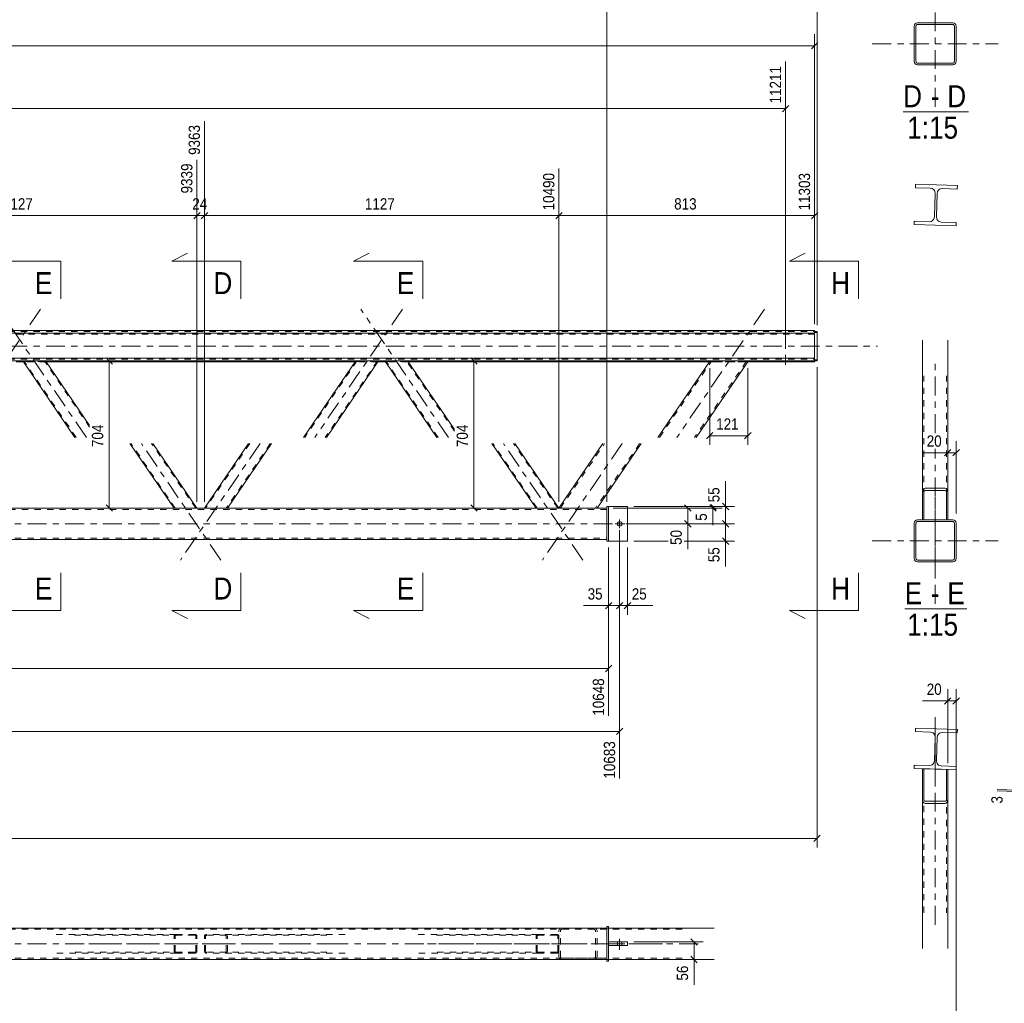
# Model space of a CAD drawing. Header units: millimetres. Extents: x 0 to 914, y 0 to 420.
# Tile 8 of 10: x 588 to 745, y 182 to 338. Entities that reach past the tile are written whole.
import ezdxf

# ---------------------------------------------------------------- set-up
doc = ezdxf.new("R2010")
doc.units = ezdxf.units.MM
for name, pattern in [('XKITLINE00', [0]), ('XKITLINE01', [4, 1, -1, 1, -1]), ('XKITLINE03', [6, 3, -1, 1, -1])]:
    doc.linetypes.add(name, pattern=pattern)
for name, color, linetype, lineweight in [('Element', 2, 'Continuous', 0), ('Inny typ obiektu', 7, 'Continuous', 0), ('Przekrój', 7, 'Continuous', 0), ('Wymiar', 4, 'Continuous', 0), ('Śruba', 3, 'Continuous', 0)]:
    doc.layers.add(name, color=color, linetype=linetype, lineweight=lineweight)
doc.styles.add('ARIAL', font='ARIAL.TTF')

msp = doc.modelspace()

# ---------------------------------------------------------------- linework, layer by layer
at = {"layer": 'Element', "linetype": 'XKITLINE03', "lineweight": 0}
for p, q in [((733.95, 324.38), (733.95, 344.38)), ((723.95, 334.38), (743.95, 334.38)), ((734.05, 308.74), (734.05, 308.74)), ((591.7, 292.18), (577.77, 271.83)), ((598.98, 271.83), (585.05, 292.18)), ((649.26, 292.18), (635.33, 271.83)), ((656.55, 271.83), (642.62, 292.18)), ((706.83, 292.18), (692.9, 271.83)), ((106.58, 286.33), (724.78, 286.33)), ((733.95, 272.5), (733.95, 284.46)), ((620.38, 252.33), (607.72, 270.83)), ((626.6, 270.83), (613.93, 252.33)), ((677.95, 252.33), (665.29, 270.83)), ((684.16, 270.83), (671.5, 252.33)), ((733.95, 250.46), (733.95, 269.98)), ((733.95, 245.38), (733.95, 265.38)), ((733.95, 260.19), (733.95, 250.46)), ((139.62, 258.08), (691.73, 258.08)), ((723.95, 255.38), (743.95, 255.38)), ((733.95, 227.34), (733.95, 193.41)), ((733.96, 217.18), (733.96, 227.34)), ((734.05, 222.29), (734.05, 222.29)), ((139.62, 191.33), (691.73, 191.33)), ((620.38, 191.33), (595.64, 191.33)), ((638.68, 191.33), (613.93, 191.33)), ((677.95, 191.33), (653.21, 191.33)), ((696.25, 191.33), (671.5, 191.33))]:
    msp.add_line(p, q, dxfattribs=at)
at = {"layer": 'Element', "linetype": 'XKITLINE00', "lineweight": 0}
for p, q in [((730.66, 337.38), (730.62, 337.18)), ((730.66, 337.38), (730.62, 337.18)), ((730.62, 331.58), (730.62, 337.18)), ((730.62, 331.58), (730.62, 337.18)), ((730.89, 337.18), (730.91, 337.28)), ((730.89, 337.18), (730.91, 337.28)), ((730.89, 331.58), (730.89, 337.18)), ((730.89, 331.58), (730.89, 337.18)), ((730.91, 337.28), (730.97, 337.37)), ((730.91, 337.28), (730.97, 337.37)), ((731.15, 337.71), (730.95, 337.67)), ((731.15, 337.71), (730.95, 337.67)), ((730.97, 337.37), (731.05, 337.43)), ((730.97, 337.37), (731.05, 337.43)), ((731.05, 337.43), (731.15, 337.45)), ((731.05, 337.43), (731.15, 337.45)), ((731.15, 337.71), (736.75, 337.71)), ((731.15, 337.71), (736.75, 337.71)), ((731.15, 337.45), (736.75, 337.45)), ((731.15, 337.45), (736.75, 337.45)), ((736.96, 337.67), (736.75, 337.71)), ((736.96, 337.67), (736.75, 337.71)), ((736.75, 337.45), (736.86, 337.43)), ((736.75, 337.45), (736.86, 337.43)), ((736.86, 337.43), (736.94, 337.37)), ((736.86, 337.43), (736.94, 337.37)), ((736.94, 337.37), (737, 337.28)), ((736.94, 337.37), (737, 337.28)), ((737, 337.28), (737.02, 337.18)), ((737, 337.28), (737.02, 337.18)), ((737.02, 331.58), (737.02, 337.18)), ((737.02, 331.58), (737.02, 337.18)), ((737.29, 337.18), (737.25, 337.38)), ((737.29, 337.18), (737.25, 337.38)), ((737.29, 331.58), (737.29, 337.18)), ((737.29, 331.58), (737.29, 337.18)), ((730.62, 331.58), (730.66, 331.38)), ((730.62, 331.58), (730.66, 331.38)), ((730.91, 331.48), (730.89, 331.58)), ((730.91, 331.48), (730.89, 331.58)), ((730.97, 331.39), (730.91, 331.48)), ((730.97, 331.39), (730.91, 331.48)), ((730.95, 331.09), (731.15, 331.05)), ((730.95, 331.09), (731.15, 331.05)), ((731.05, 331.33), (730.97, 331.39)), ((731.05, 331.33), (730.97, 331.39)), ((731.15, 331.31), (731.05, 331.33)), ((731.15, 331.31), (731.05, 331.33)), ((731.15, 331.31), (736.75, 331.31)), ((731.15, 331.31), (736.75, 331.31)), ((731.15, 331.05), (736.75, 331.05)), ((731.15, 331.05), (736.75, 331.05)), ((736.86, 331.33), (736.75, 331.31)), ((736.86, 331.33), (736.75, 331.31)), ((736.75, 331.05), (736.96, 331.09)), ((736.75, 331.05), (736.96, 331.09)), ((736.94, 331.39), (736.86, 331.33)), ((736.94, 331.39), (736.86, 331.33)), ((737, 331.48), (736.94, 331.39)), ((737, 331.48), (736.94, 331.39)), ((737.02, 331.58), (737, 331.48)), ((737.02, 331.58), (737, 331.48)), ((737.25, 331.38), (737.29, 331.58)), ((737.25, 331.38), (737.29, 331.58)), ((730.81, 311.51), (730.82, 312.05)), ((730.81, 311.51), (730.82, 312.05)), ((730.82, 312.05), (737.49, 311.84)), ((730.82, 312.05), (737.49, 311.84)), ((737.49, 311.84), (737.47, 311.3)), ((737.49, 311.84), (737.47, 311.3)), ((733.17, 311.44), (730.81, 311.51)), ((733.17, 311.44), (730.81, 311.51)), ((733.17, 311.44), (733.47, 311.37)), ((733.17, 311.44), (733.47, 311.37)), ((733.83, 306.88), (733.94, 310.61)), ((733.83, 306.88), (733.94, 310.61)), ((733.89, 310.92), (733.94, 310.61)), ((733.89, 310.92), (733.94, 310.61)), ((734.16, 306.87), (734.28, 310.6)), ((734.16, 306.87), (734.28, 310.6)), ((734.28, 310.6), (734.35, 310.91)), ((734.28, 310.6), (734.35, 310.91)), ((734.8, 311.33), (735.1, 311.38)), ((734.8, 311.33), (735.1, 311.38)), ((737.47, 311.3), (735.1, 311.38)), ((737.47, 311.3), (735.1, 311.38)), ((730.62, 305.65), (730.64, 306.18)), ((730.62, 305.65), (730.64, 306.18)), ((737.28, 305.44), (730.62, 305.65)), ((737.28, 305.44), (730.62, 305.65)), ((730.64, 306.18), (733, 306.11)), ((730.64, 306.18), (733, 306.11)), ((733.31, 306.16), (733, 306.11)), ((733.31, 306.16), (733, 306.11)), ((733.83, 306.88), (733.76, 306.58)), ((733.83, 306.88), (733.76, 306.58)), ((734.21, 306.56), (734.16, 306.87)), ((734.21, 306.56), (734.16, 306.87)), ((734.93, 306.05), (734.63, 306.12)), ((734.93, 306.05), (734.63, 306.12)), ((734.93, 306.05), (737.3, 305.97)), ((734.93, 306.05), (737.3, 305.97)), ((737.3, 305.97), (737.28, 305.44)), ((737.3, 305.97), (737.28, 305.44)), ((116.58, 288.81), (714.78, 288.81)), ((116.58, 288.41), (714.78, 288.41)), ((714.78, 288.81), (714.78, 288.41)), ((714.78, 284.16), (714.78, 288.66)), ((714.78, 288.66), (715.18, 288.66)), ((715.18, 288.66), (715.18, 284)), ((731.96, 287.3), (731.95, 263.03)), ((735.96, 287.3), (735.95, 263.02)), ((116.58, 284.41), (714.78, 284.41)), ((698.69, 284.01), (423.18, 284.01)), ((588.94, 283.85), (587.81, 283.85)), ((597.17, 271.83), (588.86, 283.97)), ((588.86, 283.97), (588.88, 283.97)), ((588.88, 283.97), (588.96, 283.97)), ((588.96, 283.97), (589.08, 283.98)), ((589.08, 283.98), (589.22, 283.98)), ((589.22, 283.98), (592.12, 283.98)), ((592.12, 283.98), (592.26, 283.98)), ((592.26, 283.98), (592.38, 283.97)), ((592.38, 283.97), (592.46, 283.97)), ((592.46, 283.97), (592.49, 283.97)), ((599.5, 273.73), (592.49, 283.97)), ((641.74, 283.85), (592.57, 283.85)), ((641.82, 283.97), (633.52, 271.83)), ((645.46, 283.97), (637.15, 271.83)), ((641.82, 283.97), (641.85, 283.97)), ((641.85, 283.97), (641.94, 283.97)), ((641.94, 283.97), (642.05, 283.98)), ((642.05, 283.98), (642.19, 283.98)), ((642.19, 283.98), (645.1, 283.98)), ((645.1, 283.98), (645.24, 283.98)), ((645.24, 283.98), (645.36, 283.97)), ((645.36, 283.97), (645.43, 283.97)), ((646.5, 283.85), (645.38, 283.85)), ((645.43, 283.97), (645.46, 283.97)), ((654.73, 271.83), (646.42, 283.97)), ((646.42, 283.97), (646.45, 283.97)), ((646.45, 283.97), (646.53, 283.97)), ((646.53, 283.97), (646.64, 283.98)), ((646.64, 283.98), (646.78, 283.98)), ((646.78, 283.98), (649.69, 283.98)), ((649.69, 283.98), (649.83, 283.98)), ((649.83, 283.98), (649.95, 283.97)), ((649.95, 283.97), (650.03, 283.97)), ((650.03, 283.97), (650.06, 283.97)), ((657.5, 273.1), (650.06, 283.97)), ((698.1, 283.85), (650.14, 283.85)), ((689.87, 271.83), (698.2, 284)), ((704.26, 284), (695.93, 271.83)), ((698.2, 284), (698.24, 284)), ((698.24, 284), (698.35, 284)), ((698.35, 284), (698.51, 284.01)), ((703.78, 284.01), (698.69, 284.01)), ((698.69, 284.01), (703.78, 284.01)), ((698.69, 284.01), (698.69, 284.01)), ((703.78, 284.01), (703.79, 284.01)), ((703.79, 284.01), (714.78, 284.01)), ((703.97, 284.01), (704.12, 284)), ((704.12, 284), (704.22, 284)), ((714.78, 283.85), (704.16, 283.85)), ((704.22, 284), (704.26, 284)), ((714.78, 284.41), (714.78, 283.85)), ((715.18, 284.16), (714.78, 284.16)), ((714.78, 284), (715.18, 284)), ((612.92, 260.58), (605.91, 270.83)), ((616.56, 260.58), (609.54, 270.83)), ((624.78, 270.83), (617.76, 260.58)), ((628.41, 270.83), (621.4, 260.58)), ((670.49, 260.58), (663.47, 270.83)), ((674.12, 260.58), (667.11, 270.83)), ((674.12, 260.58), (681.13, 270.83)), ((687.19, 270.83), (680.18, 260.58)), ((731.99, 263.3), (731.95, 263.02)), ((731.99, 263.3), (731.95, 263.02)), ((732.15, 263.02), (732.17, 263.16)), ((732.15, 263.02), (732.17, 263.16)), ((732.17, 263.16), (732.21, 263.28)), ((732.17, 263.16), (732.21, 263.28)), ((732.35, 263.73), (732.2, 263.68)), ((732.35, 263.73), (732.2, 263.68)), ((732.21, 263.28), (732.28, 263.35)), ((732.21, 263.28), (732.28, 263.35)), ((732.28, 263.35), (732.35, 263.38)), ((732.28, 263.35), (732.35, 263.38)), ((732.35, 263.73), (735.55, 263.73)), ((732.35, 263.73), (735.55, 263.73)), ((732.35, 263.38), (735.55, 263.38)), ((732.35, 263.38), (735.55, 263.38)), ((735.71, 263.68), (735.55, 263.73)), ((735.71, 263.68), (735.55, 263.73)), ((735.55, 263.38), (735.63, 263.35)), ((735.55, 263.38), (735.63, 263.35)), ((735.63, 263.35), (735.7, 263.28)), ((735.63, 263.35), (735.7, 263.28)), ((735.7, 263.28), (735.74, 263.16)), ((735.7, 263.28), (735.74, 263.16)), ((735.74, 263.16), (735.75, 263.02)), ((735.74, 263.16), (735.75, 263.02)), ((735.95, 263.02), (735.92, 263.3)), ((735.95, 263.02), (735.92, 263.3)), ((731.95, 263.02), (731.95, 258.72)), ((731.95, 263.02), (731.95, 258.72)), ((732.15, 258.72), (732.15, 263.02)), ((732.15, 258.72), (732.15, 263.02)), ((735.75, 263.02), (735.75, 258.72)), ((735.75, 258.72), (735.75, 263.02)), ((735.95, 258.72), (735.95, 263.02)), ((735.95, 258.72), (735.95, 263.02)), ((674.12, 260.58), (416.82, 260.58)), ((674.12, 260.58), (674.12, 260.58)), ((680.03, 260.58), (674.12, 260.58)), ((680.14, 260.58), (680.03, 260.58)), ((680.18, 260.58), (680.14, 260.58)), ((681.73, 260.58), (680.18, 260.58)), ((680.18, 260.58), (680.18, 260.58)), ((681.73, 260.83), (681.73, 255.33)), ((681.73, 260.83), (682.03, 260.83)), ((682.03, 260.83), (682.03, 255.33)), ((685.03, 260.83), (682.03, 260.83)), ((685.03, 255.33), (685.03, 260.83)), ((730.66, 258.39), (730.62, 258.18)), ((730.66, 258.39), (730.62, 258.18)), ((730.91, 258.28), (730.97, 258.37)), ((730.91, 258.28), (730.97, 258.37)), ((731.15, 258.72), (730.95, 258.68)), ((731.15, 258.72), (730.95, 258.68)), ((730.97, 258.37), (731.05, 258.43)), ((730.97, 258.37), (731.05, 258.43)), ((731.05, 258.43), (731.15, 258.45)), ((731.05, 258.43), (731.15, 258.45)), ((731.15, 258.72), (736.75, 258.72)), ((731.15, 258.72), (736.75, 258.72)), ((731.15, 258.45), (736.75, 258.45)), ((731.15, 258.45), (736.75, 258.45)), ((731.95, 258.72), (732.15, 258.72)), ((731.95, 258.72), (732.15, 258.72)), ((735.95, 258.72), (735.75, 258.72)), ((735.75, 258.72), (735.95, 258.72)), ((736.96, 258.68), (736.75, 258.72)), ((736.96, 258.68), (736.75, 258.72)), ((736.75, 258.45), (736.86, 258.43)), ((736.75, 258.45), (736.86, 258.43)), ((736.86, 258.43), (736.94, 258.37)), ((736.86, 258.43), (736.94, 258.37)), ((736.94, 258.37), (737, 258.28)), ((736.94, 258.37), (737, 258.28)), ((737.29, 258.18), (737.25, 258.39)), ((737.29, 258.18), (737.25, 258.39)), ((730.62, 252.58), (730.62, 258.18)), ((730.62, 252.58), (730.62, 258.18)), ((730.89, 258.18), (730.91, 258.28)), ((730.89, 258.18), (730.91, 258.28)), ((730.89, 252.58), (730.89, 258.18)), ((730.89, 252.58), (730.89, 258.18)), ((737, 258.28), (737.02, 258.18)), ((737, 258.28), (737.02, 258.18)), ((737.02, 252.58), (737.02, 258.18)), ((737.02, 252.58), (737.02, 258.18)), ((737.29, 252.58), (737.29, 258.18)), ((737.29, 252.58), (737.29, 258.18)), ((149.62, 255.58), (681.73, 255.58)), ((681.73, 255.33), (682.03, 255.33)), ((682.03, 255.33), (685.03, 255.33)), ((730.62, 252.58), (730.66, 252.38)), ((730.62, 252.58), (730.66, 252.38)), ((730.91, 252.48), (730.89, 252.58)), ((730.91, 252.48), (730.89, 252.58)), ((730.97, 252.39), (730.91, 252.48)), ((730.97, 252.39), (730.91, 252.48)), ((730.95, 252.09), (731.15, 252.05)), ((730.95, 252.09), (731.15, 252.05)), ((731.05, 252.34), (730.97, 252.39)), ((731.05, 252.34), (730.97, 252.39)), ((731.15, 252.32), (731.05, 252.34)), ((731.15, 252.32), (731.05, 252.34)), ((731.15, 252.32), (736.75, 252.32)), ((731.15, 252.32), (736.75, 252.32)), ((736.86, 252.34), (736.75, 252.32)), ((736.86, 252.34), (736.75, 252.32)), ((736.75, 252.05), (736.96, 252.09)), ((736.75, 252.05), (736.96, 252.09)), ((736.94, 252.39), (736.86, 252.34)), ((736.94, 252.39), (736.86, 252.34)), ((737, 252.48), (736.94, 252.39)), ((737, 252.48), (736.94, 252.39)), ((737.02, 252.58), (737, 252.48)), ((737.02, 252.58), (737, 252.48)), ((737.25, 252.38), (737.29, 252.58)), ((737.25, 252.38), (737.29, 252.58)), ((731.15, 252.05), (736.75, 252.05)), ((731.15, 252.05), (736.75, 252.05)), ((730.81, 225.06), (730.82, 225.59)), ((730.81, 225.06), (730.82, 225.59)), ((730.82, 225.59), (737.49, 225.38)), ((730.82, 225.59), (737.49, 225.38)), ((733.17, 224.99), (730.81, 225.06)), ((733.17, 224.99), (730.81, 225.06)), ((733.17, 224.99), (733.47, 224.92)), ((733.17, 224.99), (733.47, 224.92)), ((733.83, 220.43), (733.94, 224.16)), ((733.83, 220.43), (733.94, 224.16)), ((733.89, 224.47), (733.94, 224.16)), ((733.89, 224.47), (733.94, 224.16)), ((734.16, 220.42), (734.28, 224.15)), ((734.16, 220.42), (734.28, 224.15)), ((734.28, 224.15), (734.35, 224.45)), ((734.28, 224.15), (734.35, 224.45)), ((734.8, 224.87), (735.1, 224.92)), ((734.8, 224.87), (735.1, 224.92)), ((737.47, 224.85), (735.1, 224.92)), ((737.47, 224.85), (735.1, 224.92)), ((737.49, 225.38), (737.47, 224.85)), ((737.49, 225.38), (737.47, 224.85)), ((730.62, 219.2), (730.64, 219.73)), ((730.62, 219.2), (730.64, 219.73)), ((730.64, 219.73), (733, 219.65)), ((730.64, 219.73), (733, 219.65)), ((733.31, 219.71), (733, 219.65)), ((733.31, 219.71), (733, 219.65)), ((733.83, 220.43), (733.76, 220.13)), ((733.83, 220.43), (733.76, 220.13)), ((734.21, 220.11), (734.16, 220.42)), ((734.21, 220.11), (734.16, 220.42)), ((734.93, 219.59), (734.63, 219.66)), ((734.93, 219.59), (734.63, 219.66)), ((734.93, 219.59), (737.3, 219.52)), ((734.93, 219.59), (737.3, 219.52)), ((737.3, 219.52), (737.28, 218.99)), ((737.3, 219.52), (737.28, 218.99)), ((737.28, 218.99), (730.62, 219.2)), ((737.28, 218.99), (730.62, 219.2)), ((731.96, 219.15), (732.16, 219.15)), ((731.96, 214.35), (731.96, 219.15)), ((731.96, 219.15), (732.16, 219.15)), ((731.96, 214.35), (731.96, 219.15)), ((732.16, 219.15), (732.16, 214.35)), ((732.16, 214.35), (732.16, 219.15)), ((735.96, 219.03), (735.76, 219.03)), ((735.76, 219.03), (735.76, 214.35)), ((735.96, 219.03), (735.76, 219.03)), ((735.76, 219.03), (735.76, 214.35)), ((735.96, 214.35), (735.96, 219.03)), ((735.96, 214.35), (735.96, 219.03)), ((731.95, 214.35), (731.95, 190.57)), ((731.96, 214.35), (731.99, 214.08)), ((731.96, 214.35), (731.99, 214.08)), ((732.17, 214.21), (732.16, 214.35)), ((732.17, 214.21), (732.16, 214.35)), ((732.21, 214.1), (732.17, 214.21)), ((732.21, 214.1), (732.17, 214.21)), ((732.2, 213.69), (732.36, 213.64)), ((732.2, 213.69), (732.36, 213.64)), ((732.28, 214.02), (732.21, 214.1)), ((732.28, 214.02), (732.21, 214.1)), ((732.36, 213.99), (732.28, 214.02)), ((732.36, 213.99), (732.28, 214.02)), ((732.36, 213.99), (735.56, 213.99)), ((732.36, 213.99), (735.56, 213.99)), ((732.36, 213.64), (735.56, 213.64)), ((732.36, 213.64), (735.56, 213.64)), ((735.63, 214.02), (735.56, 213.99)), ((735.63, 214.02), (735.56, 213.99)), ((735.56, 213.64), (735.71, 213.69)), ((735.56, 213.64), (735.71, 213.69)), ((735.7, 214.1), (735.63, 214.02)), ((735.7, 214.1), (735.63, 214.02)), ((735.74, 214.21), (735.7, 214.1)), ((735.74, 214.21), (735.7, 214.1)), ((735.76, 214.35), (735.74, 214.21)), ((735.76, 214.35), (735.74, 214.21)), ((735.92, 214.08), (735.96, 214.35)), ((735.92, 214.08), (735.96, 214.35)), ((735.95, 214.35), (735.95, 190.57)), ((681.73, 193.83), (149.62, 193.83)), ((681.73, 193.83), (679.69, 193.83)), ((682.03, 194.08), (681.73, 194.08)), ((681.73, 194.08), (681.73, 188.58)), ((682.03, 188.58), (682.03, 194.08)), ((698.79, 193.83), (682.03, 193.83)), ((685.03, 191.63), (682.03, 191.63)), ((682.03, 191.03), (682.03, 191.63)), ((685.03, 191.03), (682.03, 191.03)), ((685.03, 191.03), (685.03, 191.63)), ((149.62, 188.83), (681.73, 188.83)), ((682.03, 188.58), (681.73, 188.58)), ((698.79, 188.83), (682.03, 188.83))]:
    msp.add_line(p, q, dxfattribs=at)
at = {"layer": 'Element', "linetype": 'XKITLINE01', "lineweight": 0}
for p, q in [((116.58, 288.65), (714.78, 288.65)), ((714.78, 288.3), (116.58, 288.3)), ((714.78, 288.25), (116.58, 288.25)), ((714.78, 288.5), (715.18, 288.5)), ((714.78, 288.41), (714.78, 284.41)), ((116.58, 284.35), (714.78, 284.35)), ((116.58, 284.25), (714.78, 284.25)), ((588.86, 283.97), (588.91, 283.89)), ((588.94, 283.89), (588.91, 283.89)), ((589.02, 283.89), (588.94, 283.89)), ((592.57, 283.85), (588.94, 283.85)), ((589.14, 283.88), (589.02, 283.89)), ((589.09, 283.89), (589.04, 283.97)), ((589.04, 283.97), (589.05, 283.97)), ((589.05, 283.97), (589.08, 283.97)), ((589.08, 283.97), (589.09, 283.97)), ((589.15, 283.97), (589.09, 283.97)), ((597.35, 271.83), (589.09, 283.89)), ((589.09, 283.89), (589.11, 283.89)), ((589.11, 283.89), (589.14, 283.89)), ((589.14, 283.89), (589.15, 283.89)), ((589.28, 283.88), (589.14, 283.88)), ((589.22, 283.97), (589.15, 283.97)), ((589.15, 283.89), (589.21, 283.89)), ((589.21, 283.89), (589.28, 283.89)), ((589.22, 283.97), (592.13, 283.97)), ((589.28, 283.89), (592.19, 283.89)), ((589.28, 283.88), (592.19, 283.88)), ((592.2, 283.97), (592.13, 283.97)), ((592.19, 283.89), (592.25, 283.89)), ((592.33, 283.88), (592.19, 283.88)), ((592.26, 283.97), (592.2, 283.97)), ((592.25, 283.89), (592.31, 283.89)), ((592.26, 283.97), (592.27, 283.97)), ((592.27, 283.97), (592.3, 283.97)), ((592.3, 283.97), (592.31, 283.97)), ((592.36, 283.89), (592.31, 283.97)), ((592.31, 283.89), (592.32, 283.89)), ((592.32, 283.89), (592.35, 283.89)), ((592.33, 283.88), (592.37, 283.88)), ((592.35, 283.89), (592.36, 283.89)), ((599.5, 273.46), (592.36, 283.89)), ((592.37, 283.88), (592.44, 283.89)), ((592.52, 283.89), (592.44, 283.89)), ((592.49, 283.97), (592.55, 283.89)), ((592.55, 283.89), (592.52, 283.89)), ((642.01, 283.97), (633.7, 271.83)), ((645.28, 283.97), (636.97, 271.83)), ((645.38, 283.85), (641.74, 283.85)), ((641.8, 283.89), (641.77, 283.89)), ((641.87, 283.89), (641.8, 283.89)), ((641.99, 283.88), (641.87, 283.89)), ((641.95, 283.89), (641.97, 283.89)), ((641.97, 283.89), (641.99, 283.89)), ((641.99, 283.89), (642.01, 283.89)), ((642.13, 283.88), (641.99, 283.88)), ((642.01, 283.97), (642.02, 283.97)), ((642.01, 283.89), (642.06, 283.89)), ((642.02, 283.97), (642.05, 283.97)), ((642.05, 283.97), (642.06, 283.97)), ((642.12, 283.97), (642.06, 283.97)), ((642.06, 283.89), (642.13, 283.89)), ((642.19, 283.97), (642.12, 283.97)), ((642.13, 283.89), (645.04, 283.89)), ((642.13, 283.88), (645.04, 283.88)), ((642.19, 283.97), (645.1, 283.97)), ((645.04, 283.89), (645.11, 283.89)), ((645.18, 283.88), (645.04, 283.88)), ((645.17, 283.97), (645.1, 283.97)), ((645.11, 283.89), (645.17, 283.89)), ((645.23, 283.97), (645.17, 283.97)), ((645.17, 283.89), (645.18, 283.89)), ((645.18, 283.89), (645.21, 283.89)), ((645.18, 283.88), (645.22, 283.88)), ((645.21, 283.89), (645.23, 283.89)), ((645.22, 283.88), (645.3, 283.89)), ((645.23, 283.97), (645.24, 283.97)), ((645.24, 283.97), (645.27, 283.97)), ((645.27, 283.97), (645.28, 283.97)), ((645.38, 283.89), (645.3, 283.89)), ((645.41, 283.89), (645.38, 283.89)), ((646.42, 283.97), (646.48, 283.89)), ((646.51, 283.89), (646.48, 283.89)), ((650.14, 283.85), (646.5, 283.85)), ((646.59, 283.89), (646.51, 283.89)), ((646.71, 283.88), (646.59, 283.89)), ((646.66, 283.89), (646.61, 283.97)), ((646.61, 283.97), (646.62, 283.97)), ((646.62, 283.97), (646.65, 283.97)), ((646.65, 283.97), (646.66, 283.97)), ((646.72, 283.97), (646.66, 283.97)), ((654.91, 271.83), (646.66, 283.89)), ((646.66, 283.89), (646.67, 283.89)), ((646.67, 283.89), (646.7, 283.89)), ((646.7, 283.89), (646.71, 283.89)), ((646.71, 283.89), (646.77, 283.89)), ((646.85, 283.88), (646.71, 283.88)), ((646.79, 283.97), (646.72, 283.97)), ((646.77, 283.89), (646.84, 283.89)), ((646.79, 283.97), (649.69, 283.97)), ((646.84, 283.89), (649.75, 283.89)), ((646.85, 283.88), (649.75, 283.88)), ((649.76, 283.97), (649.69, 283.97)), ((649.75, 283.89), (649.82, 283.89)), ((649.89, 283.88), (649.75, 283.88)), ((649.82, 283.97), (649.76, 283.97)), ((649.82, 283.97), (649.83, 283.97)), ((649.82, 283.89), (649.88, 283.89)), ((649.83, 283.97), (649.86, 283.97)), ((649.86, 283.97), (649.88, 283.97)), ((649.93, 283.89), (649.88, 283.97)), ((649.88, 283.89), (649.89, 283.89)), ((649.89, 283.89), (649.92, 283.89)), ((649.89, 283.88), (649.94, 283.88)), ((649.92, 283.89), (649.93, 283.89)), ((657.5, 272.83), (649.93, 283.89)), ((649.94, 283.88), (650.01, 283.89)), ((650.09, 283.89), (650.01, 283.89)), ((650.06, 283.97), (650.11, 283.89)), ((650.11, 283.89), (650.09, 283.89)), ((690.11, 271.83), (698.35, 283.86)), ((703.92, 283.86), (695.69, 271.83)), ((704.16, 283.85), (698.1, 283.85)), ((698.2, 284), (698.11, 283.86)), ((698.14, 283.86), (698.11, 283.86)), ((698.24, 283.85), (698.14, 283.86)), ((698.4, 283.85), (698.24, 283.85)), ((698.35, 283.86), (698.44, 284)), ((698.35, 283.86), (698.37, 283.86)), ((698.37, 283.86), (698.4, 283.86)), ((698.4, 283.86), (698.42, 283.86)), ((698.58, 283.85), (698.4, 283.85)), ((698.42, 283.86), (698.5, 283.86)), ((698.44, 284), (698.46, 284)), ((698.46, 284), (698.5, 284)), ((698.5, 284), (698.51, 284)), ((698.5, 283.86), (698.59, 283.86)), ((698.69, 284.01), (698.51, 284.01)), ((698.59, 284), (698.51, 284)), ((698.58, 283.85), (703.67, 283.85)), ((698.69, 284), (698.59, 284)), ((698.59, 283.86), (703.68, 283.86)), ((698.69, 284.01), (698.69, 284.01)), ((698.69, 284), (703.78, 284)), ((703.86, 283.85), (703.67, 283.85)), ((703.68, 283.86), (703.77, 283.86)), ((703.77, 283.86), (703.85, 283.86)), ((703.79, 284.01), (703.78, 284.01)), ((703.87, 284), (703.78, 284)), ((703.79, 284.01), (703.97, 284.01)), ((703.85, 283.86), (703.86, 283.86)), ((703.86, 283.86), (703.9, 283.86)), ((704.02, 283.85), (703.86, 283.85)), ((703.95, 284), (703.87, 284)), ((703.9, 283.86), (703.92, 283.86)), ((703.92, 283.86), (704.01, 284)), ((703.95, 284), (703.96, 284)), ((703.96, 284), (704, 284)), ((704, 284), (704.01, 284)), ((704.13, 283.86), (704.02, 283.85)), ((704.17, 283.86), (704.13, 283.86)), ((704.17, 283.86), (704.26, 284)), ((714.78, 284.16), (714.78, 284)), ((715.18, 284), (715.18, 284.16)), ((732.15, 258.72), (732.16, 281.63)), ((735.75, 258.72), (735.76, 281.63)), ((613.1, 260.58), (606.09, 270.83)), ((616.37, 260.58), (609.36, 270.83)), ((624.96, 270.83), (617.94, 260.58)), ((628.23, 270.83), (621.22, 260.58)), ((670.67, 260.58), (663.65, 270.83)), ((673.94, 260.58), (666.92, 270.83)), ((674.36, 260.58), (681.37, 270.83)), ((686.95, 270.83), (679.93, 260.58)), ((731.95, 263.03), (731.95, 258.72)), ((735.95, 263.02), (735.95, 258.72)), ((681.73, 260.38), (416.82, 260.38)), ((616.56, 260.58), (612.92, 260.58)), ((621.4, 260.58), (617.76, 260.58)), ((674.12, 260.58), (670.49, 260.58)), ((680.18, 260.58), (674.12, 260.58)), ((674.12, 260.58), (674.12, 260.58)), ((674.36, 260.58), (674.36, 260.58)), ((679.69, 260.58), (679.69, 260.58)), ((679.92, 260.58), (679.88, 260.58)), ((679.88, 260.58), (679.92, 260.58)), ((679.88, 260.58), (679.88, 260.58)), ((680.03, 260.58), (679.88, 260.58)), ((679.92, 260.58), (679.93, 260.58)), ((679.92, 260.58), (679.93, 260.58)), ((679.93, 260.58), (679.93, 260.58)), ((680.18, 260.58), (680.18, 260.58)), ((681.73, 255.58), (681.73, 260.58)), ((682.03, 260.83), (682.03, 255.33)), ((735.95, 258.72), (731.95, 258.72)), ((735.75, 258.72), (732.15, 258.72)), ((149.62, 255.78), (681.73, 255.78)), ((731.95, 219.15), (735.95, 219.03)), ((731.95, 219.15), (731.95, 214.35)), ((732.15, 196.24), (732.15, 219.15)), ((732.16, 219.15), (735.92, 219.03)), ((735.75, 219.03), (735.75, 196.24)), ((735.95, 219.03), (735.95, 214.35)), ((681.73, 193.63), (149.62, 193.63)), ((594.19, 192.83), (613.28, 192.83)), ((597.09, 192.68), (616.19, 192.68)), ((612.95, 192.64), (612.92, 192.53)), ((613.03, 192.74), (612.95, 192.64)), ((613.14, 192.81), (613.03, 192.74)), ((613.1, 192.53), (613.12, 192.59)), ((613.12, 192.59), (613.15, 192.63)), ((613.28, 192.83), (613.14, 192.81)), ((613.15, 192.63), (613.21, 192.67)), ((613.21, 192.67), (613.28, 192.68)), ((613.28, 192.83), (616.19, 192.83)), ((616.19, 192.68), (613.28, 192.68)), ((616.33, 192.81), (616.19, 192.83)), ((616.19, 192.68), (616.26, 192.67)), ((616.26, 192.67), (616.32, 192.63)), ((616.32, 192.63), (616.36, 192.59)), ((616.45, 192.74), (616.33, 192.81)), ((616.36, 192.59), (616.37, 192.53)), ((616.53, 192.64), (616.45, 192.74)), ((616.56, 192.53), (616.53, 192.64)), ((617.79, 192.64), (617.76, 192.53)), ((617.87, 192.74), (617.79, 192.64)), ((617.99, 192.81), (617.87, 192.74)), ((617.94, 192.53), (617.96, 192.59)), ((617.96, 192.59), (618, 192.63)), ((618.13, 192.83), (617.99, 192.81)), ((618, 192.63), (618.06, 192.67)), ((618.06, 192.67), (618.13, 192.68)), ((640.13, 192.83), (618.13, 192.83)), ((637.22, 192.68), (618.13, 192.68)), ((621.17, 192.81), (621.03, 192.83)), ((621.03, 192.68), (621.1, 192.67)), ((621.1, 192.67), (621.16, 192.63)), ((621.16, 192.63), (621.2, 192.59)), ((621.29, 192.74), (621.17, 192.81)), ((621.2, 192.59), (621.22, 192.53)), ((621.37, 192.64), (621.29, 192.74)), ((621.4, 192.53), (621.37, 192.64)), ((651.75, 192.83), (670.85, 192.83)), ((654.66, 192.68), (673.76, 192.68)), ((670.51, 192.64), (670.49, 192.53)), ((670.59, 192.74), (670.51, 192.64)), ((670.71, 192.81), (670.59, 192.74)), ((670.67, 192.53), (670.68, 192.59)), ((670.68, 192.59), (670.72, 192.63)), ((670.85, 192.83), (670.71, 192.81)), ((670.72, 192.63), (670.78, 192.67)), ((670.78, 192.67), (670.85, 192.68)), ((670.85, 192.83), (673.76, 192.83)), ((673.76, 192.68), (670.85, 192.68)), ((673.9, 192.81), (673.76, 192.83)), ((673.76, 192.68), (673.83, 192.67)), ((673.83, 192.67), (673.89, 192.63)), ((673.89, 192.63), (673.93, 192.59)), ((674.01, 192.74), (673.9, 192.81)), ((673.93, 192.59), (673.94, 192.53)), ((674.09, 192.64), (674.01, 192.74)), ((674.12, 192.53), (674.09, 192.64)), ((674.15, 193.57), (674.12, 193.43)), ((674.12, 189.23), (674.12, 193.43)), ((674.15, 193.58), (674.15, 193.57)), ((674.36, 193.43), (674.38, 193.51)), ((674.36, 189.23), (674.36, 193.43)), ((674.38, 193.51), (674.43, 193.57)), ((674.6, 193.83), (674.42, 193.8)), ((674.43, 193.57), (674.51, 193.61)), ((674.51, 193.61), (674.6, 193.63)), ((679.69, 193.83), (674.6, 193.83)), ((693.7, 193.63), (674.6, 193.63)), ((679.88, 193.8), (679.69, 193.83)), ((679.69, 193.63), (679.78, 193.61)), ((679.78, 193.61), (679.86, 193.57)), ((679.86, 193.57), (679.92, 193.51)), ((679.92, 193.51), (679.93, 193.43)), ((679.93, 189.23), (679.93, 193.43)), ((680.14, 193.57), (680.14, 193.58)), ((680.18, 193.43), (680.14, 193.57)), ((680.18, 189.23), (680.18, 193.43)), ((681.73, 188.83), (681.73, 193.83)), ((682.03, 193.83), (681.73, 193.83)), ((612.92, 190.13), (612.92, 192.53)), ((613.1, 190.13), (613.1, 192.53)), ((616.37, 190.13), (616.37, 192.53)), ((616.56, 190.13), (616.56, 192.53)), ((617.76, 190.13), (617.76, 192.53)), ((617.94, 190.13), (617.94, 192.53)), ((621.22, 190.13), (621.22, 192.53)), ((621.4, 190.13), (621.4, 192.53)), ((670.49, 190.13), (670.49, 192.53)), ((670.67, 190.13), (670.67, 192.53)), ((673.94, 190.13), (673.94, 192.53)), ((674.12, 190.13), (674.12, 192.53)), ((682.03, 191.63), (682.03, 191.03)), ((613.28, 189.83), (594.19, 189.83)), ((616.19, 189.98), (597.09, 189.98)), ((612.92, 190.13), (612.95, 190.01)), ((612.95, 190.01), (613.03, 189.92)), ((613.03, 189.92), (613.14, 189.85)), ((613.12, 190.07), (613.1, 190.13)), ((613.15, 190.02), (613.12, 190.07)), ((613.14, 189.85), (613.28, 189.83)), ((613.21, 189.99), (613.15, 190.02)), ((613.28, 189.98), (613.21, 189.99)), ((613.28, 189.98), (616.19, 189.98)), ((616.19, 189.83), (613.28, 189.83)), ((616.26, 189.99), (616.19, 189.98)), ((616.19, 189.83), (616.33, 189.85)), ((616.32, 190.02), (616.26, 189.99)), ((616.36, 190.07), (616.32, 190.02)), ((616.33, 189.85), (616.45, 189.92)), ((616.37, 190.13), (616.36, 190.07)), ((616.45, 189.92), (616.53, 190.01)), ((616.53, 190.01), (616.56, 190.13)), ((617.76, 190.13), (617.79, 190.01)), ((617.79, 190.01), (617.87, 189.92)), ((617.87, 189.92), (617.99, 189.85)), ((617.96, 190.07), (617.94, 190.13)), ((618, 190.02), (617.96, 190.07)), ((617.99, 189.85), (618.13, 189.83)), ((618.06, 189.99), (618, 190.02)), ((618.13, 189.98), (618.06, 189.99)), ((637.22, 189.98), (618.13, 189.98)), ((640.13, 189.83), (618.13, 189.83)), ((621.1, 189.99), (621.03, 189.98)), ((621.03, 189.83), (621.17, 189.85)), ((621.16, 190.02), (621.1, 189.99)), ((621.2, 190.07), (621.16, 190.02)), ((621.17, 189.85), (621.29, 189.92)), ((621.22, 190.13), (621.2, 190.07)), ((621.29, 189.92), (621.37, 190.01)), ((621.37, 190.01), (621.4, 190.13)), ((670.85, 189.83), (651.75, 189.83)), ((673.76, 189.98), (654.66, 189.98)), ((670.49, 190.13), (670.51, 190.01)), ((670.51, 190.01), (670.59, 189.92)), ((670.59, 189.92), (670.71, 189.85)), ((670.68, 190.07), (670.67, 190.13)), ((670.72, 190.02), (670.68, 190.07)), ((670.71, 189.85), (670.85, 189.83)), ((670.78, 189.99), (670.72, 190.02)), ((670.85, 189.98), (670.78, 189.99)), ((670.85, 189.98), (673.76, 189.98)), ((673.76, 189.83), (670.85, 189.83)), ((673.83, 189.99), (673.76, 189.98)), ((673.76, 189.83), (673.9, 189.85)), ((673.89, 190.02), (673.83, 189.99)), ((673.93, 190.07), (673.89, 190.02)), ((673.9, 189.85), (674.01, 189.92)), ((673.94, 190.13), (673.93, 190.07)), ((674.01, 189.92), (674.09, 190.01)), ((674.09, 190.01), (674.12, 190.13)), ((149.62, 189.03), (681.73, 189.03)), ((674.12, 189.23), (674.14, 189.15)), ((674.14, 189.15), (674.15, 189.08)), ((674.38, 189.15), (674.36, 189.23)), ((674.43, 189.09), (674.38, 189.15)), ((674.42, 188.86), (674.6, 188.83)), ((674.51, 189.04), (674.43, 189.09)), ((674.6, 189.03), (674.51, 189.04)), ((693.7, 189.03), (674.6, 189.03)), ((682.03, 188.83), (674.6, 188.83)), ((679.78, 189.04), (679.69, 189.03)), ((679.69, 188.83), (679.88, 188.86)), ((679.86, 189.09), (679.78, 189.04)), ((679.92, 189.15), (679.86, 189.09)), ((679.93, 189.23), (679.92, 189.15)), ((680.14, 189.08), (680.16, 189.15)), ((680.16, 189.15), (680.18, 189.23))]:
    msp.add_line(p, q, dxfattribs=at)
at = {"layer": 'Element', "linetype": 'XKITLINE00', "lineweight": 0}
for centre, radius, start, end in [((731.15, 337.18), 0.533, 112.5, 157.5), ((731.15, 337.18), 0.533, 112.5, 157.5), ((736.75, 337.18), 0.533, 22.5, 67.5), ((736.75, 337.18), 0.533, 22.5, 67.5), ((731.15, 331.58), 0.533, 202.5, 247.5), ((731.15, 331.58), 0.533, 202.5, 247.5), ((736.75, 331.58), 0.533, 292.5, 337.5), ((736.75, 331.58), 0.533, 292.5, 337.5), ((733.15, 310.64), 0.8, 20.6923, 65.6923), ((733.15, 310.64), 0.8, 20.6923, 65.6923), ((735.08, 310.58), 0.8, 110.6923, 155.6923), ((735.08, 310.58), 0.8, 110.6923, 155.6923), ((733.03, 306.91), 0.8, 290.6923, 335.6923), ((733.03, 306.91), 0.8, 290.6923, 335.6923), ((734.96, 306.85), 0.8, 200.6923, 245.6923), ((734.96, 306.85), 0.8, 200.6923, 245.6923), ((732.63, 263.18), 0.658, 131.0134, 170.0748), ((732.63, 263.18), 0.658, 131.0134, 170.0748), ((735.28, 263.18), 0.658, 9.9252, 48.9866), ((735.28, 263.18), 0.658, 9.9252, 48.9866), ((731.15, 258.18), 0.533, 112.5, 157.5), ((731.15, 258.18), 0.533, 112.5, 157.5), ((736.75, 258.18), 0.533, 22.5, 67.5), ((736.75, 258.18), 0.533, 22.5, 67.5), ((731.15, 252.58), 0.533, 202.5, 247.5), ((731.15, 252.58), 0.533, 202.5, 247.5), ((736.75, 252.58), 0.533, 292.5, 337.5), ((736.75, 252.58), 0.533, 292.5, 337.5), ((733.15, 224.19), 0.8, 20.6923, 65.6923), ((733.15, 224.19), 0.8, 20.6923, 65.6923), ((735.08, 224.13), 0.8, 110.6923, 155.6923), ((735.08, 224.13), 0.8, 110.6923, 155.6923), ((733.03, 220.45), 0.8, 290.6923, 335.6923), ((733.03, 220.45), 0.8, 290.6923, 335.6923), ((734.96, 220.39), 0.8, 200.6923, 245.6923), ((734.96, 220.39), 0.8, 200.6923, 245.6923), ((732.63, 214.19), 0.658, 189.9249, 228.9862), ((732.63, 214.19), 0.658, 189.9249, 228.9862), ((735.28, 214.19), 0.658, 311.013, 350.0744), ((735.28, 214.19), 0.658, 311.013, 350.0744)]:
    msp.add_arc(centre, radius, start, end, dxfattribs=at)
at = {"layer": 'Element', "linetype": 'XKITLINE01', "lineweight": 0}
for centre, start, end in [((674.55, 193.37), 107.4052, 151.6674), ((679.74, 193.37), 28.3424, 72.6046), ((674.55, 189.29), 208.3424, 252.6046), ((679.74, 189.29), 287.4052, 331.6674)]:
    msp.add_arc(centre, 0.451, start, end, dxfattribs=at)
at = {"layer": 'Inny typ obiektu', "linetype": 'XKITLINE00', "lineweight": 0}
for p, q in [((728.86, 323.55), (739.25, 323.55)), ((729.11, 244.55), (738.99, 244.55))]:
    msp.add_line(p, q, dxfattribs=at)
at = {"layer": 'Przekrój', "linetype": 'XKITLINE00', "lineweight": 0}
for p, q in [((612.56, 299.84), (615.06, 301.09)), ((641.47, 299.84), (643.97, 301.09)), ((710.78, 299.84), (713.28, 301.09)), ((588.9, 299.84), (583.9, 299.84)), ((594.9, 299.84), (588.9, 299.84)), ((594.9, 299.84), (594.9, 293.84)), ((617.56, 299.84), (612.56, 299.84)), ((623.56, 299.84), (617.56, 299.84)), ((623.56, 299.84), (623.56, 293.84)), ((646.47, 299.84), (641.47, 299.84)), ((652.47, 299.84), (646.47, 299.84)), ((652.47, 299.84), (652.47, 293.84)), ((715.78, 299.84), (710.78, 299.84)), ((721.78, 299.84), (715.78, 299.84)), ((721.78, 299.84), (721.78, 293.84)), ((594.9, 244.3), (594.9, 250.3)), ((623.56, 244.3), (623.56, 250.3)), ((652.47, 244.3), (652.47, 250.3)), ((721.78, 244.3), (721.78, 250.3)), ((588.9, 244.3), (583.9, 244.3)), ((594.9, 244.3), (588.9, 244.3)), ((612.56, 244.3), (615.06, 243.05)), ((617.56, 244.3), (612.56, 244.3)), ((623.56, 244.3), (617.56, 244.3)), ((641.47, 244.3), (643.97, 243.05)), ((646.47, 244.3), (641.47, 244.3)), ((652.47, 244.3), (646.47, 244.3)), ((710.78, 244.3), (713.28, 243.05)), ((715.78, 244.3), (710.78, 244.3)), ((721.78, 244.3), (715.78, 244.3))]:
    msp.add_line(p, q, dxfattribs=at)
at = {"layer": 'Wymiar', "linetype": 'XKITLINE00', "lineweight": 0}
for p, q in [((681.73, 261.58), (681.73, 348.94)), ((681.73, 261.58), (681.73, 348.94)), ((715.18, 289.66), (715.18, 348.94)), ((714.78, 289.81), (714.78, 335.94)), ((121.18, 334.08), (714.78, 334.08)), ((715.28, 334.59), (714.27, 333.57)), ((710.18, 285.92), (710.18, 331.57)), ((710.68, 324.59), (709.67, 323.57)), ((149.62, 324.08), (710.18, 324.08)), ((617.76, 261.58), (617.76, 322.06)), ((617.76, 310.2), (617.76, 322.06)), ((616.56, 310.2), (616.56, 315.94)), ((616.56, 261.58), (616.56, 315.94)), ((674.12, 261.58), (674.12, 314.57)), ((674.12, 261.58), (674.12, 314.57)), ((714.78, 289.81), (714.78, 314.57)), ((560.2, 307.08), (616.56, 307.08)), ((617.06, 307.59), (616.05, 306.57)), ((617.06, 307.59), (616.05, 306.57)), ((616.56, 261.58), (616.56, 307.68)), ((616.56, 307.08), (617.76, 307.08)), ((618.27, 307.59), (617.25, 306.57)), ((618.27, 307.59), (617.25, 306.57)), ((617.76, 261.58), (617.76, 307.68)), ((617.76, 307.08), (674.12, 307.08)), ((674.63, 307.59), (673.61, 306.57)), ((674.63, 307.59), (673.61, 306.57)), ((674.12, 307.08), (714.78, 307.08)), ((715.28, 307.59), (714.27, 306.57)), ((585.26, 283.98), (604.06, 283.98)), ((602.11, 284.49), (603.13, 283.47)), ((602.62, 260.58), (602.62, 283.98)), ((642.83, 283.98), (662.06, 283.98)), ((660.11, 284.49), (661.13, 283.47)), ((660.62, 260.58), (660.62, 283.98)), ((698.1, 282.85), (698.1, 270.64)), ((704.16, 282.85), (704.16, 270.64)), ((715.18, 283), (715.18, 206.64)), ((698.61, 272.59), (697.59, 271.57)), ((704.67, 272.59), (703.65, 271.57)), ((698.1, 272.08), (704.16, 272.08)), ((735.95, 259.72), (735.95, 271.24)), ((737.29, 259.72), (737.29, 271.24)), ((735.95, 269.38), (731.93, 269.38)), ((735.95, 269.38), (731.93, 269.38)), ((736.46, 269.89), (735.45, 268.87)), ((735.95, 269.38), (737.29, 269.38)), ((737.8, 269.89), (736.78, 268.87)), ((700.62, 260.83), (700.62, 264.85)), ((700.62, 260.83), (700.62, 264.85)), ((593.49, 260.58), (604.06, 260.58)), ((602.11, 261.09), (603.13, 260.07)), ((651.05, 260.58), (662.06, 260.58)), ((660.11, 261.09), (661.13, 260.07)), ((682.73, 260.58), (700.06, 260.58)), ((682.73, 260.58), (696.06, 260.58)), ((686.03, 260.83), (702.06, 260.83)), ((686.03, 260.83), (700.06, 260.83)), ((694.11, 261.09), (695.13, 260.07)), ((694.62, 258.08), (694.62, 260.58)), ((698.11, 261.09), (699.13, 260.07)), ((698.3, 261.14), (699.13, 260.32)), ((698.62, 260.58), (698.62, 260.83)), ((698.62, 260.58), (698.62, 257.89)), ((698.62, 260.58), (698.62, 257.89)), ((700.11, 261.34), (701.13, 260.32)), ((700.62, 258.08), (700.62, 260.83)), ((694.11, 258.59), (695.13, 257.57)), ((700.11, 258.59), (701.13, 257.57)), ((700.11, 258.59), (701.13, 257.57)), ((683.78, 257.08), (683.78, 243.64)), ((683.78, 257.08), (683.78, 243.64)), ((683.78, 257.08), (683.78, 217.58)), ((684.78, 258.08), (702.06, 258.08)), ((684.78, 258.08), (702.06, 258.08)), ((684.78, 258.08), (696.06, 258.08)), ((694.62, 258.08), (694.62, 254.06)), ((694.62, 258.08), (694.62, 254.06)), ((700.62, 255.33), (700.62, 258.08)), ((686.03, 255.33), (691.5, 255.33)), ((694.02, 255.33), (702.06, 255.33)), ((700.11, 255.84), (701.13, 254.82)), ((700.62, 255.33), (700.62, 251.31)), ((700.62, 255.33), (700.62, 251.31)), ((682.03, 254.33), (682.03, 243.64)), ((682.03, 254.33), (682.03, 227.58)), ((685.03, 254.33), (685.03, 243.64)), ((682.03, 245.08), (678.01, 245.08)), ((682.03, 245.08), (678.01, 245.08)), ((682.54, 245.59), (681.52, 244.57)), ((682.03, 245.08), (683.78, 245.08)), ((684.29, 245.59), (683.27, 244.57)), ((684.29, 245.59), (683.27, 244.57)), ((683.78, 245.08), (685.03, 245.08)), ((685.54, 245.59), (684.52, 244.57)), ((685.03, 245.08), (689.05, 245.08)), ((685.03, 245.08), (689.05, 245.08)), ((149.62, 235.08), (682.03, 235.08)), ((682.54, 235.59), (681.52, 234.57)), ((735.96, 220.03), (735.96, 231.79)), ((737.29, 173.26), (737.29, 231.79)), ((736.46, 230.44), (735.45, 229.42)), ((737.8, 230.44), (736.78, 229.42)), ((735.96, 229.93), (731.94, 229.93)), ((735.96, 229.93), (731.94, 229.93)), ((735.96, 229.93), (737.29, 229.93)), ((684.29, 225.59), (683.27, 224.57)), ((149.62, 225.08), (683.78, 225.08)), ((754.75, 215.28), (743.82, 215.63)), ((754.76, 215.48), (743.83, 215.83)), ((715.68, 208.59), (714.67, 207.57)), ((116.18, 208.08), (715.18, 208.08)), ((686.03, 191.63), (697.06, 191.63)), ((695.11, 192.14), (696.13, 191.12)), ((695.62, 188.83), (695.62, 191.63)), ((682.73, 188.83), (697.06, 188.83)), ((695.11, 189.34), (696.13, 188.32)), ((695.62, 188.83), (695.62, 184.81)), ((695.62, 188.83), (695.62, 184.81))]:
    msp.add_line(p, q, dxfattribs=at)
at = {"layer": 'Śruba', "linetype": 'XKITLINE00', "lineweight": 0}
for p, q in [((710.18, 283.42), (710.18, 284.92)), ((710.18, 283.34), (710.18, 284.84)), ((683.78, 258.78), (683.78, 257.38)), ((684.48, 258.08), (683.08, 258.08)), ((683.43, 191.63), (683.43, 191.03)), ((683.78, 192.13), (683.78, 190.38)), ((684.13, 191.63), (684.13, 191.03))]:
    msp.add_line(p, q, dxfattribs=at)
msp.add_circle((683.78, 258.08), 0.35, dxfattribs=at)

# ---------------------------------------------------------------- texts
at = {"layer": 'Inny typ obiektu', "style": 'ARIAL', "width": 0.85}
for s, p in [('D', (728.86, 324.3)), ('D', (735.88, 324.3)), ('-', (733.28, 324.3)), ('1:15', (729.51, 319.3)), ('E', (729.11, 245.3)), ('E', (735.88, 245.3)), ('-', (733.28, 245.3)), ('1:15', (729.51, 240.3))]:
    msp.add_text(s, height=3.5, dxfattribs=at).set_placement(p)
at = {"layer": 'Przekrój', "style": 'ARIAL', "width": 0.85}
for s, p in [('E', (590.79, 294.59)), ('D', (619.18, 294.59)), ('E', (648.35, 294.59)), ('H', (717.41, 294.59)), ('E', (590.79, 246.05)), ('D', (619.18, 246.05)), ('E', (648.35, 246.05)), ('H', (717.41, 246.05))]:
    msp.add_text(s, height=3.5, dxfattribs=at).set_placement(p)
at = {"layer": 'Wymiar', "style": 'ARIAL', "width": 0.85}
for s, rotation, p in [('11211', 90.0002, (709.46, 324.9)), ('9363', 90.0002, (617.04, 316.72)), ('9339', 90.0002, (615.84, 310.6)), ('10490', 90.0002, (673.4, 307.9)), ('11303', 90.0002, (714.06, 307.9)), ('704', 90.0002, (601.66, 270.28)), ('704', 90.0002, (659.66, 270.28)), ('55', 90.0002, (699.66, 261.5)), ('5', 90.0002, (697.66, 258.57)), ('50', 90.0002, (693.66, 254.73)), ('55', 90.0002, (699.66, 251.98)), ('10648', 90.0002, (681.31, 227.58)), ('10683', 90.0002, (683.06, 217.58)), ('3', 88.1897, (744.66, 213.59)), ('56', 90.0002, (694.66, 185.48))]:
    msp.add_text(s, height=1.8, rotation=rotation, dxfattribs=at).set_placement(p)
for s, p in [('1127', (585.71, 308.04)), ('24', (615.82, 308.04)), ('1127', (643.27, 308.04)), ('813', (692.45, 308.04)), ('121', (699.13, 273.04)), ('20', (732.61, 270.34)), ('35', (678.69, 246.04)), ('25', (685.71, 246.04)), ('20', (732.61, 230.89))]:
    msp.add_text(s, height=1.8, dxfattribs=at).set_placement(p)

doc.saveas('drawing.dxf')
